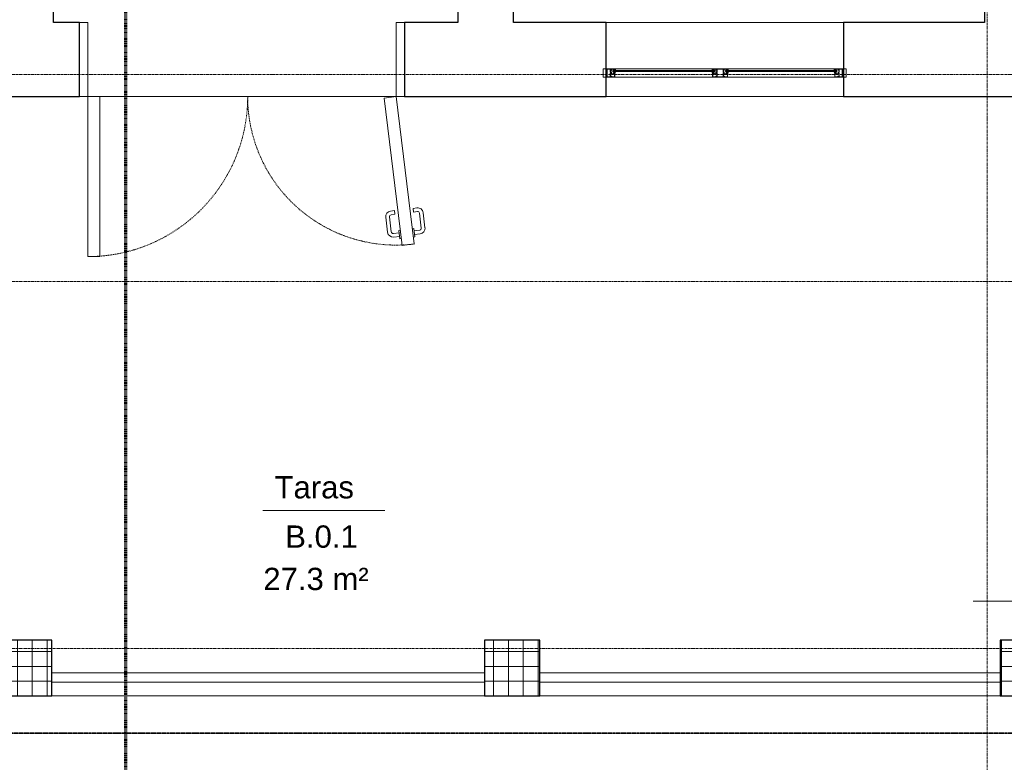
# Model space of a CAD drawing. Header units: millimetres. Extents: x -56965 to 15328, y -25411 to 16900.
# Tile 23 of 69: x -21686 to -16376, y -17272 to -13270. Entities that reach past the tile are written whole.
import ezdxf

# ---------------------------------------------------------------- set-up
doc = ezdxf.new("R2010")
doc.units = ezdxf.units.MM
for name, pattern in [('__FK_przerywana', [3.2004, 1.6002, -1.6002]), ('Kreska', [6.35, 3.175, -3.175]), ('Linia siatki', [22.225, 12.7, -3.175, 3.175, -3.175])]:
    doc.linetypes.add(name, pattern=pattern)
for name, color, linetype, lineweight in [('A-AREA', 7, 'Continuous', 5), ('A-AREA-IDEN', 7, 'Continuous', 5), ('A-DETL-GENF', 7, 'Continuous', 5), ('A-DOOR', 7, 'Continuous', 5), ('A-DOOR-FRAM', 7, 'Continuous', 5), ('A-DOOR-HDLN', 7, 'Kreska', 5), ('A-FLOR', 7, 'Continuous', 5), ('A-FLOR-HRAL', 7, 'Continuous', 5), ('A-GLAZ', 7, 'Continuous', 5), ('A-WALL', 7, 'Continuous', 5), ('G-ANNO-SYMB', 7, 'Continuous', 5), ('G-IMPT', 7, 'Continuous', 5), ('S-COLS', 7, 'Continuous', 5), ('S-COLS-SYMB', 7, 'Continuous', 25), ('S-GRID', 7, 'Continuous', 5)]:
    doc.layers.add(name, color=color, linetype=linetype, lineweight=lineweight)
doc.layers.add('A-DETL', color=7, linetype='Continuous', lineweight=5, true_color=0x00a600)
doc.styles.add('Arial_3', font='arial.ttf', dxfattribs={"height": 120})

# ---------------------------------------------------------------- blocks, each defined once
blk = doc.blocks.new('Typ poręczy górnej - Górna poręcz_wewnętrzny_-1529173-PARTER')
at = {"layer": 'A-FLOR-HRAL'}
for p, q in [((-21511.7, -16789.4), (-19180.1, -16789.4)), ((-18880.1, -16789.4), (-16398.4, -16789.4)), ((-19180.1, -16839.4), (-21511.7, -16839.4)), ((-16398.4, -16839.4), (-18880.1, -16839.4))]:
    blk.add_line(p, q, dxfattribs=at)
blk = doc.blocks.new('Typ poręczy górnej - Górna poręcz_wewnętrzny_-V4-PARTER')
at = {"layer": 'A-FLOR-HRAL'}
for p, q in [((-21511.7, -16789.4), (-19180.1, -16789.4)), ((-18880.1, -16789.4), (-16398.4, -16789.4)), ((-21511.7, -16839.4), (-19180.1, -16839.4)), ((-18880.1, -16839.4), (-16398.4, -16839.4))]:
    blk.add_line(p, q, dxfattribs=at)
blk = doc.blocks.new('Aluprof_MB-45_I_Alu_Window-FIX-4-panel_ENG_R-00495 - 1230 x 1481-1589404-PARTER')
at = {"layer": 'A-DETL-GENF'}
for p, q in [((-68.5, -50), (-590, -50)), ((590, -50), (18.5, -50)), ((-63.7, -95), (-593.3, -95)), ((-590, -59), (-68.5, -59)), ((-590, -65), (-68.5, -65)), ((593.2, -95), (-13.9, -95)), ((18.5, -59), (590, -59)), ((18.5, -65), (590, -65))]:
    blk.add_line(p, q, dxfattribs=at)
at = {"layer": 'A-GLAZ', "color": 55, "true_color": 0xafaf3c}
for p, q in [((-655, -50), (-640, -50)), ((-655, -95), (-655, -50)), ((-640, -50), (-640, -95)), ((655, -50), (640, -50)), ((640, -50), (640, -95)), ((655, -95), (655, -50)), ((-640, -95), (-655, -95)), ((640, -95), (655, -95))]:
    blk.add_line(p, q, dxfattribs=at)
at = {"layer": 'G-IMPT'}
for p, q in [((-602.7, -65), (-602.4, -65)), ((-593.2, -68.6), (-595.1, -68.6)), ((-593, -73.4), (-592.9, -71.7)), ((-591.9, -73.6), (-592.8, -73.6)), ((-592.6, -67.7), (-592.7, -68.2)), ((-592.4, -65), (-590.9, -65)), ((-589.9, -66.7), (-591.1, -72.9)), ((-68.6, -66.7), (-67.4, -72.9)), ((-66.1, -65), (-67.6, -65)), ((-66.6, -73.6), (-65.7, -73.6)), ((-65.9, -67.7), (-65.8, -68.2)), ((-65.5, -73.4), (-65.6, -71.7)), ((-65.3, -68.6), (-63.4, -68.6)), ((-55.8, -65), (-56.1, -65)), ((5.8, -65), (6.1, -65)), ((15.3, -68.6), (13.4, -68.6)), ((15.5, -73.4), (15.6, -71.7)), ((16.6, -73.6), (15.7, -73.6)), ((15.9, -67.7), (15.8, -68.2)), ((16.1, -65), (17.6, -65)), ((18.6, -66.7), (17.4, -72.9)), ((589.9, -66.7), (591.1, -72.9)), ((592.4, -65), (590.9, -65)), ((591.9, -73.6), (592.8, -73.6)), ((592.6, -67.7), (592.7, -68.2)), ((593, -73.4), (592.9, -71.7)), ((593.2, -68.6), (595.1, -68.6)), ((602.7, -65), (602.4, -65))]:
    blk.add_line(p, q, dxfattribs=at)
at = {"layer": 'G-IMPT', "flags": 128}
for points in [[(-590, -50.5), (-590.5, -50), (-640, -50), (-640, -53.6), (-638.5, -54), (-638, -54), (-638, -52), (-635, -52), (-635, -61.7), (-634.8, -61.9), (-635, -62.1), (-635, -70), (-638, -70), (-638, -68), (-638.5, -68), (-640, -68.4), (-640, -76.6), (-638.5, -77), (-638, -77), (-638, -75), (-635, -75), (-635, -83.8), (-634.8, -84), (-635, -84.2), (-635, -93), (-638, -93), (-638, -91), (-638.5, -91), (-640, -91.4), (-640, -95), (-611, -95), (-611, -91.4), (-612.5, -91), (-613, -91), (-613, -93), (-616, -93), (-616, -84.2), (-616.2, -84), (-616, -83.8), (-616, -75), (-613, -75), (-613, -77), (-612.5, -77), (-611, -76.6), (-611, -65.9), (-611.2, -65.7), (-612, -65.7), (-612.2, -65.9), (-612.2, -67.2), (-616, -67.2), (-616, -62.1), (-616.2, -61.9), (-616, -61.7), (-616, -56.7), (-612.2, -56.7), (-612.2, -58), (-612, -58.2), (-611.2, -58.2), (-611, -58), (-611, -55.5), (-611.2, -55.3), (-614.5, -55.3), (-614.5, -54), (-616, -54), (-616, -51.6), (-600, -51.6), (-600, -54), (-601.5, -54), (-601.5, -55), (-598, -55), (-597, -54), (-598.5, -54), (-598.5, -51.5), (-591.5, -51.5), (-591.5, -54), (-593, -54), (-592, -55), (-590, -55)], [(-617.6, -68.2), (-617.1, -68.7), (-612.5, -68.7), (-612.5, -73.5), (-617.1, -73.5), (-617.6, -74), (-617.6, -93.4), (-633.4, -93.4), (-633.4, -74), (-633.9, -73.5), (-638.5, -73.5), (-638.5, -71.5), (-633.9, -71.5), (-633.4, -71), (-633.4, -51.6), (-617.6, -51.6)], [(18, -50), (18.5, -50.5), (18.5, -55), (16.5, -55), (15.5, -54), (17, -54), (17, -51.5), (10, -51.5), (10, -54), (11.5, -54), (10.5, -55), (7, -55), (7, -54), (8.5, -54), (8.5, -51.8), (-7.5, -51.8), (-7.5, -54), (-6, -54), (-6, -55.3), (-2.7, -55.3), (-2.5, -55.5), (-2.5, -58), (-2.7, -58.2), (-3.5, -58.2), (-3.7, -58), (-3.7, -56.7), (-7.6, -56.7), (-7.6, -61.7), (-7.8, -61.9), (-7.6, -62.1), (-7.6, -67.2), (-3.7, -67.2), (-3.7, -65.9), (-3.5, -65.7), (-2.7, -65.7), (-2.5, -65.9), (-2.5, -76.6), (-4, -77), (-4.5, -77), (-4.5, -75), (-7.5, -75), (-7.5, -83.8), (-7.7, -84), (-7.5, -84.2), (-7.5, -93), (-4.5, -93), (-4.5, -91), (-4, -91), (-2.5, -91.4), (-2.5, -95), (-47.5, -95), (-47.5, -91.4), (-46, -91), (-45.5, -91), (-45.5, -93), (-42.5, -93), (-42.5, -84.2), (-42.3, -84), (-42.5, -83.8), (-42.5, -75), (-45.5, -75), (-45.5, -77), (-46, -77), (-47.5, -76.6), (-47.5, -65.9), (-47.3, -65.7), (-46.5, -65.7), (-46.3, -65.9), (-46.3, -67.2), (-42.4, -67.2), (-42.4, -62.1), (-42.2, -61.9), (-42.4, -61.7), (-42.4, -56.7), (-46.3, -56.7), (-46.3, -58), (-46.5, -58.2), (-47.3, -58.2), (-47.5, -58), (-47.5, -55.5), (-47.3, -55.3), (-44, -55.3), (-44, -54), (-42.5, -54), (-42.5, -51.6), (-58.5, -51.6), (-58.5, -54), (-57, -54), (-57, -55), (-60.5, -55), (-61.5, -54), (-60, -54), (-60, -51.5), (-67, -51.5), (-67, -54), (-65.5, -54), (-66.5, -55), (-68.5, -55), (-68.5, -50.5), (-68, -50)], [(-40.7, -51.8), (-9.3, -51.8), (-9.3, -68.5), (-8.8, -69), (-4.3, -69), (-4.3, -73.2), (-8.8, -73.2), (-9.3, -73.7), (-9.3, -93.2), (-40.7, -93.2), (-40.7, -73.7), (-41.2, -73.2), (-45.7, -73.2), (-45.7, -69), (-41.2, -69), (-40.7, -68.5)], [(590, -50.5), (590.5, -50), (640, -50), (640, -53.6), (638.5, -54), (638, -54), (638, -52), (635, -52), (635, -61.7), (634.8, -61.9), (635, -62.1), (635, -70), (638, -70), (638, -68), (638.5, -68), (640, -68.4), (640, -76.6), (638.5, -77), (638, -77), (638, -75), (635, -75), (635, -83.8), (634.8, -84), (635, -84.2), (635, -93), (638, -93), (638, -91), (638.5, -91), (640, -91.4), (640, -95), (611, -95), (611, -91.4), (612.5, -91), (613, -91), (613, -93), (616, -93), (616, -84.2), (616.2, -84), (616, -83.8), (616, -75), (613, -75), (613, -77), (612.5, -77), (611, -76.6), (611, -65.9), (611.2, -65.7), (612, -65.7), (612.2, -65.9), (612.2, -67.2), (616, -67.2), (616, -62.1), (616.2, -61.9), (616, -61.7), (616, -56.7), (612.2, -56.7), (612.2, -58), (612, -58.2), (611.2, -58.2), (611, -58), (611, -55.5), (611.2, -55.3), (614.5, -55.3), (614.5, -54), (616, -54), (616, -51.6), (600, -51.6), (600, -54), (601.5, -54), (601.5, -55), (598, -55), (597, -54), (598.5, -54), (598.5, -51.5), (591.5, -51.5), (591.5, -54), (593, -54), (592, -55), (590, -55)], [(617.6, -68.2), (617.1, -68.7), (612.5, -68.7), (612.5, -73.5), (617.1, -73.5), (617.6, -74), (617.6, -93.4), (633.4, -93.4), (633.4, -74), (633.9, -73.5), (638.5, -73.5), (638.5, -71.5), (633.9, -71.5), (633.4, -71), (633.4, -51.6), (617.6, -51.6)], [(-613.2, -90.8), (-613.3, -91.2), (-613.9, -91.4), (-615, -90.7), (-614.7, -89.8), (-609.8, -89.8), (-609.8, -93.1), (-609.3, -93.6), (-595.4, -93.6), (-594.4, -92.6), (-594.4, -78.7), (-594.9, -78.2), (-612.2, -78.2), (-615.1, -78.2), (-615.5, -77.3), (-613.6, -75.5), (-613.2, -75.6), (-613.2, -77.2), (-611, -77.2), (-594.8, -77.2), (-594.3, -76.7), (-594.3, -74.5), (-595.5, -74.5), (-600.6, -72.6), (-601, -72.1), (-600.9, -71.7), (-600.2, -71.5), (-595.3, -73.3), (-594.5, -73.3), (-594.8, -71.5), (-593.5, -71.5), (-593, -72), (-593, -94.7), (-593.3, -95), (-611, -95), (-611, -90.8)], [(-596.3, -58.9), (-597.9, -58.9), (-598.7, -59), (-600, -59), (-600.3, -58.7), (-600, -55.3), (-599.7, -55), (-590.3, -55), (-590, -55.3), (-589.7, -58.7), (-590, -59), (-591.3, -59), (-592.1, -58.9), (-593.7, -58.9), (-594.4, -59), (-595.6, -59)], [(-62.2, -58.9), (-60.6, -58.9), (-59.8, -59), (-58.5, -59), (-58.2, -58.7), (-58.5, -55.3), (-58.8, -55), (-68.2, -55), (-68.5, -55.3), (-68.8, -58.7), (-68.5, -59), (-67.2, -59), (-66.4, -58.9), (-64.8, -58.9), (-64.1, -59), (-62.9, -59)], [(-45.3, -90.8), (-45.2, -91.2), (-44.6, -91.4), (-43.5, -90.7), (-43.8, -89.8), (-48.7, -89.8), (-48.7, -93.1), (-49.2, -93.6), (-63.1, -93.6), (-64.1, -92.6), (-64.1, -78.7), (-63.6, -78.2), (-46.3, -78.2), (-43.4, -78.2), (-43, -77.3), (-44.9, -75.5), (-45.3, -75.6), (-45.3, -77.2), (-47.5, -77.2), (-63.7, -77.2), (-64.2, -76.7), (-64.2, -74.5), (-63, -74.5), (-57.9, -72.6), (-57.5, -72.1), (-57.6, -71.7), (-58.3, -71.5), (-63.2, -73.3), (-64, -73.3), (-63.7, -71.5), (-65, -71.5), (-65.5, -72), (-65.5, -94.7), (-65.3, -95), (-47.5, -95), (-47.5, -90.8)], [(-4.7, -90.8), (-4.8, -91.2), (-5.4, -91.4), (-6.5, -90.7), (-6.2, -89.8), (-1.3, -89.8), (-1.3, -93.1), (-0.8, -93.6), (13.1, -93.6), (14.1, -92.6), (14.1, -78.7), (13.6, -78.2), (-3.7, -78.2), (-6.6, -78.2), (-7, -77.3), (-5.1, -75.5), (-4.7, -75.6), (-4.7, -77.2), (-2.5, -77.2), (13.7, -77.2), (14.2, -76.7), (14.2, -74.5), (13, -74.5), (7.9, -72.6), (7.5, -72.1), (7.6, -71.7), (8.3, -71.5), (13.2, -73.3), (14, -73.3), (13.7, -71.5), (15, -71.5), (15.5, -72), (15.5, -94.7), (15.2, -95), (-2.5, -95), (-2.5, -90.8)], [(12.2, -58.9), (10.6, -58.9), (9.8, -59), (8.5, -59), (8.2, -58.7), (8.5, -55.3), (8.8, -55), (18.2, -55), (18.5, -55.3), (18.8, -58.7), (18.5, -59), (17.2, -59), (16.4, -58.9), (14.8, -58.9), (14.1, -59), (12.9, -59)], [(596.3, -58.9), (597.9, -58.9), (598.7, -59), (600, -59), (600.3, -58.7), (600, -55.3), (599.7, -55), (590.3, -55), (590, -55.3), (589.7, -58.7), (590, -59), (591.3, -59), (592.1, -58.9), (593.7, -58.9), (594.4, -59), (595.6, -59)], [(613.2, -90.8), (613.3, -91.2), (613.9, -91.4), (615, -90.7), (614.7, -89.8), (609.8, -89.8), (609.8, -93.1), (609.3, -93.6), (595.4, -93.6), (594.4, -92.6), (594.4, -78.7), (594.9, -78.2), (612.2, -78.2), (615.1, -78.2), (615.5, -77.3), (613.6, -75.5), (613.2, -75.6), (613.2, -77.2), (611, -77.2), (594.8, -77.2), (594.3, -76.7), (594.3, -74.5), (595.5, -74.5), (600.6, -72.6), (601, -72.1), (600.9, -71.7), (600.2, -71.5), (595.3, -73.3), (594.5, -73.3), (594.8, -71.5), (593.5, -71.5), (593, -72), (593, -94.7), (593.2, -95), (611, -95), (611, -90.8)]]:
    blk.add_lwpolyline(points, close=True, dxfattribs=at)
for points in [[(-597, -55), (-597, -54), (-597.5, -54), (-597.5, -53.5), (-597.3, -53.1), (-596.5, -52), (-593.5, -52), (-592.7, -53.1), (-592.5, -53.5), (-592.5, -54), (-593, -54), (-593, -55)], [(-61.5, -55), (-61.5, -54), (-61, -54), (-61, -53.5), (-61.2, -53.1), (-62, -52), (-65, -52), (-65.8, -53.1), (-66, -53.5), (-66, -54), (-65.5, -54), (-65.5, -55)], [(11.5, -55), (11.5, -54), (11, -54), (11, -53.5), (11.2, -53.1), (12, -52), (15, -52), (15.8, -53.1), (16, -53.5), (16, -54), (15.5, -54), (15.5, -55)], [(597, -55), (597, -54), (597.5, -54), (597.5, -53.5), (597.3, -53.1), (596.5, -52), (593.5, -52), (592.7, -53.1), (592.5, -53.5), (592.5, -54), (593, -54), (593, -55)], [(-544, -59), (-604, -59), (-604, -65), (-544, -65)], [(-593.1, -71.5), (-595.2, -71.5), (-595.4, -72.3)], [(-114.5, -59), (-54.5, -59), (-54.5, -65), (-114.5, -65)], [(-65.4, -71.5), (-63.3, -71.5), (-63.1, -72.3)], [(64.5, -59), (4.5, -59), (4.5, -65), (64.5, -65)], [(15.4, -71.5), (13.3, -71.5), (13.1, -72.3)], [(544, -59), (604, -59), (604, -65), (544, -65)], [(593.1, -71.5), (595.2, -71.5), (595.4, -72.3)]]:
    blk.add_lwpolyline(points, dxfattribs=at)
at = {"layer": 'G-IMPT'}
for centre in [(-595, -53.7), (-63.5, -53.7), (13.5, -53.7), (595, -53.7)]:
    blk.add_circle(centre, 1, dxfattribs=at)
for centre, radius, start, end in [((-602.8, -65.8), 0.82, 88.3309, 254.1936), ((-606.2, -77), 10.9, 24.1906, 72.9309), ((-603, -72.1), 7.1, 38.4087, 84.7254), ((-597, -67.3), 0.57, 216.6541, 311.4905), ((-592.3, -69.8), 4.82, 91.8339, 154.522), ((-595.9, -72.2), 0.5, 224.7824, 345), ((-592.3, -69), 3.53, 72.0819, 164.2736), ((-595.1, -68), 0.606, 180.9387, 274.7577), ((-593.4, -68), 0.711, 284.2724, 341.4484), ((-593.1, -71.7), 0.2, 355, 90), ((-592.8, -73.4), 0.2, 175, 270), ((-591.2, -68), 1.38, 95.8715, 168.0912), ((-591.9, -72.8), 0.8, 270, 355.7208), ((-591.4, -66.1), 0.492, 278.4511, 68.4438), ((-591, -66.2), 1.19, 335.9195, 86.1021), ((-67.5, -66.2), 1.19, 93.8979, 204.0805), ((-67.1, -66.1), 0.492, 111.5562, 261.5489), ((-66.6, -72.8), 0.8, 184.2792, 270), ((-66.2, -69), 3.53, 15.7264, 107.9181), ((-67.3, -68), 1.38, 11.9088, 84.1285), ((-66.2, -69.8), 4.82, 25.478, 88.1661), ((-65.1, -68), 0.711, 198.5516, 255.7276), ((-65.7, -73.4), 0.2, 270, 5), ((-65.4, -71.7), 0.2, 90, 185), ((-63.4, -68), 0.606, 265.2423, 359.0613), ((-62.6, -72.2), 0.5, 195, 315.2176), ((-52.3, -77), 10.9, 107.0691, 155.8094), ((-61.5, -67.3), 0.57, 228.5095, 323.3459), ((-55.5, -72.1), 7.1, 95.2746, 141.5913), ((-55.7, -65.8), 0.82, 285.8064, 91.6691), ((5.7, -65.8), 0.82, 88.3309, 254.1936), ((2.3, -77), 10.9, 24.1906, 72.9309), ((5.5, -72.1), 7.1, 38.4087, 84.7254), ((11.5, -67.3), 0.57, 216.6541, 311.4905), ((16.2, -69.8), 4.82, 91.8339, 154.522), ((12.6, -72.2), 0.5, 224.7824, 345), ((16.2, -69), 3.53, 72.0819, 164.2736), ((13.4, -68), 0.606, 180.9387, 274.7577), ((15.1, -68), 0.711, 284.2724, 341.4484), ((15.4, -71.7), 0.2, 355, 90), ((15.7, -73.4), 0.2, 175, 270), ((17.3, -68), 1.38, 95.8715, 168.0912), ((16.6, -72.8), 0.8, 270, 355.7208), ((17.1, -66.1), 0.492, 278.4511, 68.4438), ((17.5, -66.2), 1.19, 335.9195, 86.1021), ((591, -66.2), 1.19, 93.8979, 204.0805), ((591.4, -66.1), 0.492, 111.5562, 261.5489), ((591.9, -72.8), 0.8, 184.2792, 270), ((592.3, -69), 3.53, 15.7264, 107.9181), ((591.2, -68), 1.38, 11.9088, 84.1285), ((592.3, -69.8), 4.82, 25.478, 88.1661), ((593.4, -68), 0.711, 198.5516, 255.7276), ((592.8, -73.4), 0.2, 270, 5), ((593.1, -71.7), 0.2, 90, 185), ((595.1, -68), 0.606, 265.2423, 359.0613), ((595.9, -72.2), 0.5, 195, 315.2176), ((606.2, -77), 10.9, 107.0691, 155.8094), ((597, -67.3), 0.57, 228.5095, 323.3459), ((603, -72.1), 7.1, 95.2746, 141.5913), ((602.8, -65.8), 0.82, 285.8064, 91.6691)]:
    blk.add_arc(centre, radius, start, end, dxfattribs=at)
blk = doc.blocks.new('ARC_DOOR_DOUBLE - ARC_DOOR_DOUBLE_160 x 210-1589249-PARTER')
at = {"layer": 'A-DOOR'}
for p, q in [((831, 1062), (766, 1062)), ((766, 1062), (766, 200)), ((831, 1062), (831, 200)), ((-931.9, 955.8), (-923.9, 956.8)), ((-926.4, 911.2), (-931.9, 955.8)), ((-928.5, 994), (-864, 1002)), ((-928.5, 994), (-831, 200)), ((-864, 1002), (-766.5, 207.9)), ((-851.5, 965.7), (-859.4, 964.7)), ((-846, 921), (-851.5, 965.7)), ((-849.9, 953.3), (-819.2, 957.1)), ((-977.3, 825.4), (-987.2, 906.2)), ((-957.5, 827.9), (-967.4, 908.7)), ((-930.3, 943.4), (-961.1, 939.7)), ((-927.9, 923.6), (-958.7, 919.8)), ((-918.4, 912.2), (-926.4, 911.2)), ((-853.9, 920.1), (-846, 921)), ((-847.5, 933.5), (-816.7, 937.2)), ((-795.7, 847.7), (-805.6, 928.5)), ((-775.8, 850.2), (-785.7, 931)), ((-925.5, 821.7), (-946.3, 819.2)), ((-923, 801.9), (-943.9, 799.3)), ((-923, 801.9), (-925.5, 821.7)), ((-825.2, 834), (-804.4, 836.6)), ((-822.8, 814.2), (-825.2, 834)), ((-822.8, 814.2), (-801.9, 816.7)), ((-766.5, 207.9), (-831, 200)), ((766, 200), (831, 200))]:
    blk.add_line(p, q, dxfattribs=at)
for centre, radius, start, end in [((-815.5, 927.3), 30, 7, 97), ((-957.5, 909.9), 30, 97, 187), ((-957.5, 909.9), 10, 97, 187), ((-815.5, 927.3), 10, 7, 97), ((-805.6, 846.5), 30, 277, 7), ((-947.5, 829.1), 30, 187, 277), ((-947.5, 829.1), 10, 187, 277), ((-805.6, 846.5), 10, 277, 7)]:
    blk.add_arc(centre, radius, start, end, dxfattribs=at)
at = {"layer": 'A-DOOR-FRAM'}
for p, q in [((-831, 200), (-876, 200)), ((-876, 200), (-876, -200)), ((-831, -200), (-831, 200)), ((876, 200), (831, 200)), ((831, 200), (831, -200)), ((876, -200), (876, 200)), ((-876, -200), (-831, -200)), ((831, -200), (876, -200))]:
    blk.add_line(p, q, dxfattribs=at)
at = {"layer": 'A-DOOR-HDLN'}
for centre, radius, start, end in [((831, 200), 862, 90, 180), ((-831, 200), 800, 0, 97)]:
    blk.add_arc(centre, radius, start, end, dxfattribs=at)
blk = doc.blocks.new('SKo Słup prefabrykowany ___FK_04_0 - S1 30X30-V49-PARTER')
at = {"layer": 'S-COLS'}
h = blk.add_hatch(dxfattribs=at)
h.set_pattern_fill('FP_22', color=256, style=0, pattern_type=2)
h.set_pattern_definition([(0, (21661.75, 16764.41), (0, 80), []), (90, (21661.75, 16764.41), (-80, 5e-15), [])])
h.paths.add_polyline_path([(150, -150), (150, 150), (-150, 150), (-150, -150)])
at = {"layer": 'S-COLS-SYMB'}
for p, q in [((-150, 150), (-150, -150)), ((150, 150), (-150, 150)), ((150, -150), (150, 150)), ((-150, -150), (150, -150))]:
    blk.add_line(p, q, dxfattribs=at)
blk = doc.blocks.new('SKo Słup prefabrykowany ___FK_04_0 - S1 30X30-V50-PARTER')
at = {"layer": 'S-COLS'}
h = blk.add_hatch(dxfattribs=at)
h.set_pattern_fill('FP_23', color=256, style=0, pattern_type=2)
h.set_pattern_definition([(0, (16248.416, 16764.41), (0, 80), []), (90, (16248.416, 16764.41), (-80, 5e-15), [])])
h.paths.add_polyline_path([(150, -150), (150, 150), (-150, 150), (-150, -150)])
at = {"layer": 'S-COLS-SYMB'}
for p, q in [((-150, 150), (-150, -150)), ((150, 150), (-150, 150)), ((150, -150), (150, 150)), ((-150, -150), (150, -150))]:
    blk.add_line(p, q, dxfattribs=at)
blk = doc.blocks.new('SKo Słup prefabrykowany ___FK_04_0 - S1 30X30-V51-PARTER')
at = {"layer": 'S-COLS'}
h = blk.add_hatch(dxfattribs=at)
h.set_pattern_fill('FP_24', color=256, style=0, pattern_type=2)
h.set_pattern_definition([(0, (19030.08, 16764.41), (0, 80), []), (90, (19030.08, 16764.41), (-80, 5e-15), [])])
h.paths.add_polyline_path([(150, -150), (150, 150), (-150, 150), (-150, -150)])
at = {"layer": 'S-COLS-SYMB'}
for p, q in [((-150, 150), (-150, -150)), ((150, 150), (-150, 150)), ((150, -150), (150, 150)), ((-150, -150), (150, -150))]:
    blk.add_line(p, q, dxfattribs=at)
blk = doc.blocks.new('AN_pomieszczenia - Room Tag With Area-359654-PARTER')
at = {"layer": 'A-AREA-IDEN'}
for p in [(-3.295, 0), (3.295, 0)]:
    blk.add_line(p, (0, 0), dxfattribs=at)

msp = doc.modelspace()

# ---------------------------------------------------------------- linework, layer by layer
at = {"layer": 'A-AREA'}
for p, q in [((-19180.08269, -16914.40745), (-21511.74936, -16914.40745)), ((-16398.41602, -16914.40745), (-18880.08269, -16914.40745))]:
    msp.add_line(p, q, dxfattribs=at)
at = {"layer": 'A-DETL', "color": 6, "linetype": '__FK_przerywana', "lineweight": 35, "true_color": 0xff00ff}
msp.add_line((-13373.81602, -17114.40745), (-27293.01602, -17114.40745), dxfattribs=at)
at = {"layer": 'A-FLOR', "color": 9, "true_color": 0xc2c2c2}
msp.add_line((-23523.41602, -13684.40745), (-17243.41602, -13684.40745), dxfattribs=at)
at = {"layer": 'A-WALL', "lineweight": 25}
for p, q in [((-21503.41602, -13284.40745), (-21503.41602, -9584.40745)), ((-19323.41602, -9584.40745), (-19323.41602, -13284.40745)), ((-16483.41602, -9584.40745), (-16483.41602, -13284.40745)), ((-19023.41602, -13284.40745), (-19023.41602, -11459.40745)), ((-21363.41602, -13284.40745), (-21503.41602, -13284.40745)), ((-21363.41602, -13684.40745), (-21363.41602, -13284.40745)), ((-19323.41602, -13284.40745), (-19611.41602, -13284.40745)), ((-19611.41602, -13284.40745), (-19611.41602, -13684.40745)), ((-18523.41602, -13284.40745), (-19023.41602, -13284.40745)), ((-18523.41602, -13684.40745), (-18523.41602, -13284.40745)), ((-16483.41602, -13284.40745), (-17243.41602, -13284.40745)), ((-17243.41602, -13284.40745), (-17243.41602, -13684.40745)), ((-22243.41602, -13684.40745), (-21363.41602, -13684.40745)), ((-19611.41602, -13684.40745), (-18523.41602, -13684.40745)), ((-17243.41602, -13684.40745), (-16093.41602, -13684.40745))]:
    msp.add_line(p, q, dxfattribs=at)
at = {"layer": 'A-WALL'}
msp.add_line((-18523.41602, -13284.40745), (-17243.41602, -13284.40745), dxfattribs=at)
at = {"layer": 'A-WALL', "color": 252, "true_color": 0x838383}
for p, q in [((-16543.41602, -16404.40745), (-16198.41602, -16404.40745)), ((-19180.08269, -16914.40745), (-21511.74936, -16914.40745)), ((-16398.41602, -16914.40745), (-18880.08269, -16914.40745))]:
    msp.add_line(p, q, dxfattribs=at)
at = {"layer": 'G-ANNO-SYMB', "linetype": 'Kreska', "lineweight": 70}
msp.add_line((-21113.01642, -23341.36614), (-21113.01642, 12672.5755), dxfattribs=at)
at = {"layer": 'S-GRID', "linetype": 'Linia siatki'}
for p, q in [((-16468.41602, 9251.57226), (-16468.41602, -20105.48764)), ((-55866.74056, -13564.40745), (1287.74041, -13564.40745)), ((-55866.74056, -14680.40745), (1287.74041, -14680.40745)), ((-55866.74056, -16659.40745), (1287.74041, -16659.40745))]:
    msp.add_line(p, q, dxfattribs=at)

# ---------------------------------------------------------------- block references
at = {"layer": 'A-AREA-IDEN', "xscale": 99.99999999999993, "yscale": 99.99999999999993, "zscale": 99.99999999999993}
msp.add_blockref('AN_pomieszczenia - Room Tag With Area-359654-PARTER', (-20045.97047, -15914.93569), dxfattribs=at)
at = {"layer": 'A-DOOR', "rotation": 180}
msp.add_blockref('ARC_DOOR_DOUBLE - ARC_DOOR_DOUBLE_160 x 210-1589249-PARTER', (-20487.41602, -13484.40745), dxfattribs=at)
at = {"layer": 'A-FLOR-HRAL'}
for name in ['Typ poręczy górnej - Górna poręcz_wewnętrzny_-1529173-PARTER', 'Typ poręczy górnej - Górna poręcz_wewnętrzny_-V4-PARTER']:
    msp.add_blockref(name, (0, 0), dxfattribs=at)
at = {"layer": 'A-GLAZ', "color": 55, "true_color": 0xafaf3c}
msp.add_blockref('Aluprof_MB-45_I_Alu_Window-FIX-4-panel_ENG_R-00495 - 1230 x 1481-1589404-PARTER', (-17883.41602, -13484.40745), dxfattribs=at)
at = {"layer": 'S-COLS-SYMB', "lineweight": 18}
for name, p in [('SKo Słup prefabrykowany ___FK_04_0 - S1 30X30-V49-PARTER', (-21661.74936, -16764.40745)), ('SKo Słup prefabrykowany ___FK_04_0 - S1 30X30-V51-PARTER', (-19030.08269, -16764.40745)), ('SKo Słup prefabrykowany ___FK_04_0 - S1 30X30-V50-PARTER', (-16248.41602, -16764.40745))]:
    msp.add_blockref(name, p, dxfattribs=at)

# ---------------------------------------------------------------- texts
at = {"layer": 'A-AREA-IDEN', "char_height": 120, "attachment_point": 1, "style": 'Arial_3'}
for s, insert, width in [('Taras', (-20311.71489, -15729.56942), 553.164375), ('B.0.1', (-20254.13466, -15995.35447), 513.08), ('27.3 m²', (-20372.08989, -16223.6691), 737.5525)]:
    msp.add_mtext(s, dxfattribs=dict(at, insert=insert, width=width))

doc.saveas('drawing.dxf')
